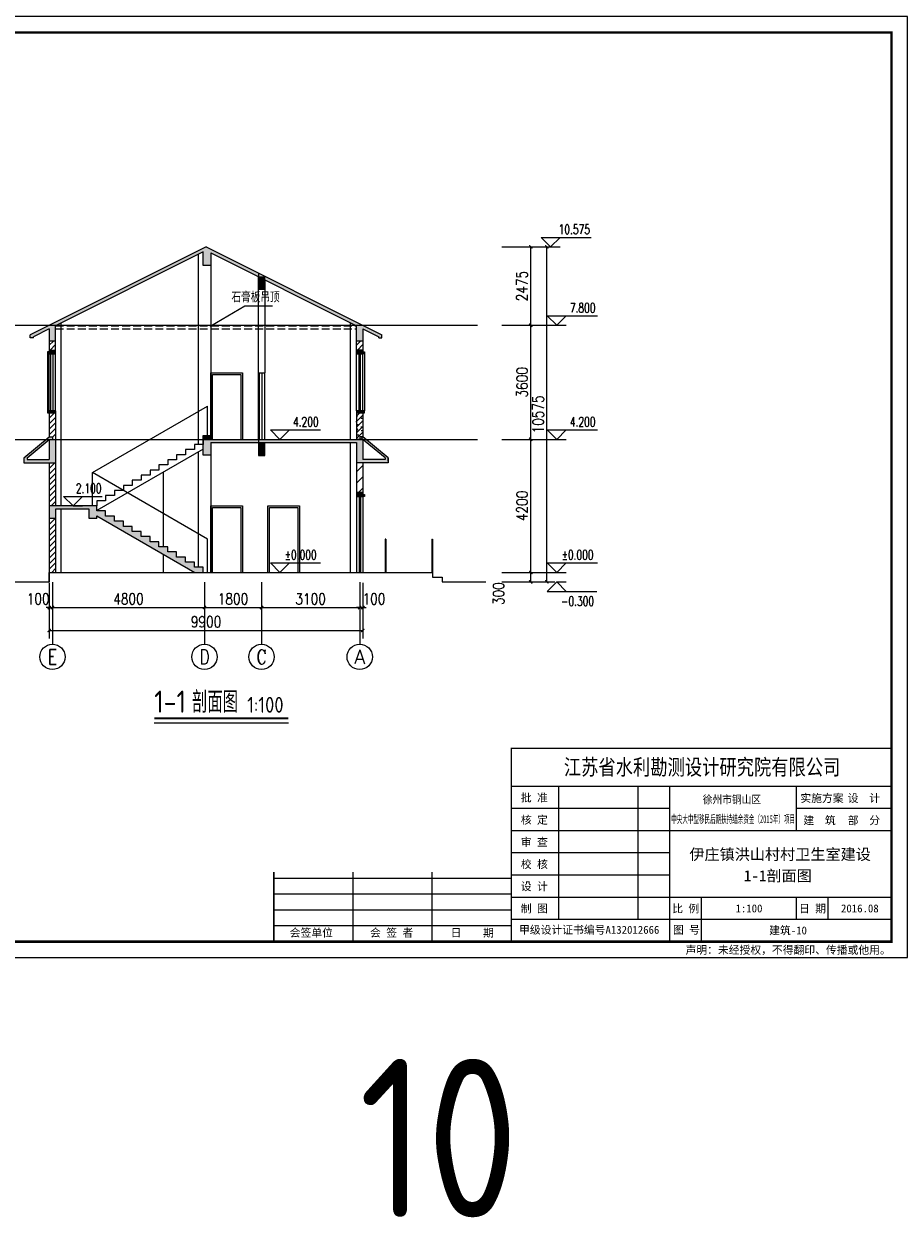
# Model space of a CAD drawing. Extents: x 199962 to 436984, y -16681 to 190402.
# Tile 9 of 36: x 306321 to 333979, y -16681 to 21076. Entities that reach past the tile are written whole.
import ezdxf
from ezdxf.enums import TextEntityAlignment as Align

# ---------------------------------------------------------------- set-up
doc = ezdxf.new("R2010")
doc.units = 0
doc.header["$LTSCALE"] = 1000
doc.header["$MEASUREMENT"] = 0
doc.linetypes.add('DASH', pattern=[0.35, 0.25, -0.1])
for name, color, linetype in [('AXIS', 3, 'Continuous'), ('AXIS_TEXT', 7, 'Continuous'), ('B', 2, 'Continuous'), ('DIM_ELEV', 3, 'Continuous'), ('DIM_LEAD', 3, 'Continuous'), ('DIM_SYMB', 3, 'Continuous'), ('DOTE', 8, 'Continuous'), ('PUB_DIM', 3, 'Continuous'), ('PUB_TEXT', 7, 'Continuous'), ('RAIL', 163, 'Continuous'), ('WALL', 1, 'Continuous'), ('WINDOW', 4, 'Continuous'), ('剖面', 8, 'Continuous'), ('图框', 7, 'Continuous')]:
    doc.layers.add(name, color=color, linetype=linetype)
doc.styles.add('_TCH_AXIS', font='COMPLEX', dxfattribs={"bigfont": 'GBCBIG'})
doc.styles.add('_TCH_DIM', font='SIMPLEX', dxfattribs={"bigfont": 'GBCBIG'})
doc.styles.add('DIM_FONT', font='simplex.shx', dxfattribs={"width": 0.8})
doc.styles.add('ST', font='SimSun.ttf', dxfattribs={"height": 7})
doc.styles.get("Standard").update_dxf_attribs({"font": 'gbenor.shx', "bigfont": 'gbcbig.shx'})
doc.dimstyles.new('_TCH_ARCH&&100', dxfattribs={"dimtxt": 350, "dimasz": 100, "dimexe": 250, "dimexo": 300, "dimgap": 100, "dimtad": 1, "dimdec": 0, "dimzin": 0, "dimdsep": 46, "dimtxsty": 'DIM_FONT', "dimblk": 'ARCHTICK', "dimcen": 0.09, "dimclrt": 7, "dimazin": 2, "dimtfac": 1, "dimtdec": 0, "dimtix": 1, "dimtmove": 2, "dimatfit": 3, "dimfxl": 0, "dimtolj": 1, "dimtzin": 0, "dimarcsym": 0})
pattern_1 = [(45, (0, 89.76), (-88.388383, 88.388383), [])]

# ---------------------------------------------------------------- blocks, each defined once
blk = doc.blocks.new('_ArchTick')
at = {"color": 0, "linetype": 'ByBlock', "const_width": 0.4}
blk.add_lwpolyline([(-0.5, -0.5), (0.5, 0.5)], dxfattribs=at)
blk = doc.blocks.new('*D50')
at = {"layer": 'AXIS', "color": 0, "lineweight": -2, "transparency": 16777216}
for p, q in [((316921, 3431), (316921, 2402)), ((317021, 3431), (317021, 2402)), ((316921, 2652), (316821, 2652)), ((316921, 2652), (317021, 2652)), ((317021, 2652), (317121, 2652))]:
    blk.add_line(p, q, dxfattribs=at)
at = {"layer": 'Defpoints', "color": 0, "transparency": 16777216}
for p in [(316921, 3731), (317021, 3731), (317021, 2652)]:
    blk.add_point(p, dxfattribs=at)
at = {"layer": 'AXIS', "color": 0, "lineweight": -2, "transparency": 16777216, "xscale": 100, "yscale": 100, "zscale": 100}
blk.add_blockref('_ArchTick', (316921, 2652), dxfattribs=at)
at = {"layer": 'AXIS', "color": 0, "lineweight": -2, "transparency": 16777216, "xscale": 100, "yscale": 100, "zscale": 100, "rotation": 180}
blk.add_blockref('_ArchTick', (317021, 2652), dxfattribs=at)
at = {"layer": 'AXIS', "color": 7, "transparency": 16777216, "insert": (317371, 2927), "char_height": 350, "attachment_point": 5, "style": 'DIM_FONT'}
blk.add_mtext('\\A1;100', dxfattribs=at)
blk = doc.blocks.new('*D51')
at = {"layer": 'AXIS', "color": 0, "lineweight": -2, "transparency": 16777216}
for p, q in [((313821, 3431), (313821, 2402)), ((316921, 3431), (316921, 2402)), ((313821, 2652), (316921, 2652))]:
    blk.add_line(p, q, dxfattribs=at)
at = {"layer": 'Defpoints', "color": 0, "transparency": 16777216}
for p in [(313821, 3731), (316921, 3731), (316921, 2652)]:
    blk.add_point(p, dxfattribs=at)
at = {"layer": 'AXIS', "color": 0, "lineweight": -2, "transparency": 16777216, "xscale": 100, "yscale": 100, "zscale": 100, "rotation": 180}
blk.add_blockref('_ArchTick', (313821, 2652), dxfattribs=at)
at = {"layer": 'AXIS', "color": 0, "lineweight": -2, "transparency": 16777216, "xscale": 100, "yscale": 100, "zscale": 100}
blk.add_blockref('_ArchTick', (316921, 2652), dxfattribs=at)
at = {"layer": 'AXIS', "color": 7, "transparency": 16777216, "insert": (315371, 2927), "char_height": 350, "attachment_point": 5, "style": 'DIM_FONT'}
blk.add_mtext('\\A1;3100', dxfattribs=at)
blk = doc.blocks.new('*D52')
at = {"layer": 'AXIS', "color": 0, "lineweight": -2, "transparency": 16777216}
for p, q in [((312021, 3431), (312021, 2402)), ((313821, 3431), (313821, 2402)), ((312021, 2652), (313821, 2652))]:
    blk.add_line(p, q, dxfattribs=at)
at = {"layer": 'Defpoints', "color": 0, "transparency": 16777216}
for p in [(312021, 3731), (313821, 3731), (313821, 2652)]:
    blk.add_point(p, dxfattribs=at)
at = {"layer": 'AXIS', "color": 0, "lineweight": -2, "transparency": 16777216, "xscale": 100, "yscale": 100, "zscale": 100, "rotation": 180}
blk.add_blockref('_ArchTick', (312021, 2652), dxfattribs=at)
at = {"layer": 'AXIS', "color": 0, "lineweight": -2, "transparency": 16777216, "xscale": 100, "yscale": 100, "zscale": 100}
blk.add_blockref('_ArchTick', (313821, 2652), dxfattribs=at)
at = {"layer": 'AXIS', "color": 7, "transparency": 16777216, "insert": (312921, 2927), "char_height": 350, "attachment_point": 5, "style": 'DIM_FONT'}
blk.add_mtext('\\A1;1800', dxfattribs=at)
blk = doc.blocks.new('*D53')
at = {"layer": 'AXIS', "color": 0, "lineweight": -2, "transparency": 16777216}
for p, q in [((307221, 3431), (307221, 2402)), ((312021, 3431), (312021, 2402)), ((307221, 2652), (312021, 2652))]:
    blk.add_line(p, q, dxfattribs=at)
at = {"layer": 'Defpoints', "color": 0, "transparency": 16777216}
for p in [(307221, 3731), (312021, 3731), (312021, 2652)]:
    blk.add_point(p, dxfattribs=at)
at = {"layer": 'AXIS', "color": 0, "lineweight": -2, "transparency": 16777216, "xscale": 100, "yscale": 100, "zscale": 100, "rotation": 180}
blk.add_blockref('_ArchTick', (307221, 2652), dxfattribs=at)
at = {"layer": 'AXIS', "color": 0, "lineweight": -2, "transparency": 16777216, "xscale": 100, "yscale": 100, "zscale": 100}
blk.add_blockref('_ArchTick', (312021, 2652), dxfattribs=at)
at = {"layer": 'AXIS', "color": 7, "transparency": 16777216, "insert": (309621, 2927), "char_height": 350, "attachment_point": 5, "style": 'DIM_FONT'}
blk.add_mtext('\\A1;4800', dxfattribs=at)
blk = doc.blocks.new('*D54')
at = {"layer": 'AXIS', "color": 0, "lineweight": -2, "transparency": 16777216}
for p, q in [((307121, 3431), (307121, 2402)), ((307221, 3431), (307221, 2402)), ((307121, 2652), (307021, 2652)), ((307121, 2652), (307221, 2652)), ((307221, 2652), (307321, 2652))]:
    blk.add_line(p, q, dxfattribs=at)
at = {"layer": 'Defpoints', "color": 0, "transparency": 16777216}
for p in [(307121, 3731), (307221, 3731), (307221, 2652)]:
    blk.add_point(p, dxfattribs=at)
at = {"layer": 'AXIS', "color": 0, "lineweight": -2, "transparency": 16777216, "xscale": 100, "yscale": 100, "zscale": 100}
blk.add_blockref('_ArchTick', (307121, 2652), dxfattribs=at)
at = {"layer": 'AXIS', "color": 0, "lineweight": -2, "transparency": 16777216, "xscale": 100, "yscale": 100, "zscale": 100, "rotation": 180}
blk.add_blockref('_ArchTick', (307221, 2652), dxfattribs=at)
at = {"layer": 'AXIS', "color": 7, "transparency": 16777216, "insert": (306771, 2927), "char_height": 350, "attachment_point": 5, "style": 'DIM_FONT'}
blk.add_mtext('\\A1;100', dxfattribs=at)
blk = doc.blocks.new('*D55')
at = {"layer": 'AXIS', "color": 0, "lineweight": -2, "transparency": 16777216}
for p, q in [((307121, 2894), (307121, 1681)), ((317021, 2894), (317021, 1681)), ((307121, 1931), (317021, 1931))]:
    blk.add_line(p, q, dxfattribs=at)
at = {"layer": 'Defpoints', "color": 0, "transparency": 16777216}
for p in [(307121, 3194), (317021, 3194), (317021, 1931)]:
    blk.add_point(p, dxfattribs=at)
at = {"layer": 'AXIS', "color": 0, "lineweight": -2, "transparency": 16777216, "xscale": 100, "yscale": 100, "zscale": 100, "rotation": 180}
blk.add_blockref('_ArchTick', (307121, 1931), dxfattribs=at)
at = {"layer": 'AXIS', "color": 0, "lineweight": -2, "transparency": 16777216, "xscale": 100, "yscale": 100, "zscale": 100}
blk.add_blockref('_ArchTick', (317021, 1931), dxfattribs=at)
at = {"layer": 'AXIS', "color": 7, "transparency": 16777216, "insert": (312071, 2206), "char_height": 350, "attachment_point": 5, "style": 'DIM_FONT'}
blk.add_mtext('\\A1;9900', dxfattribs=at)
blk = doc.blocks.new('*D67')
at = {"layer": 'Defpoints', "color": 0, "transparency": 16777216}
for p in [(321784, 14038), (322829, 14038), (321784, 3463)]:
    blk.add_point(p, dxfattribs=at)
at = {"layer": 'PUB_DIM', "color": 0, "lineweight": -2, "transparency": 16777216}
for p, q in [((322084, 14038), (323079, 14038)), ((322829, 3463), (322829, 14038)), ((322084, 3463), (323079, 3463))]:
    blk.add_line(p, q, dxfattribs=at)
at = {"layer": 'PUB_DIM', "color": 0, "lineweight": -2, "transparency": 16777216, "xscale": 100, "yscale": 100, "zscale": 100}
for p, rotation in [((322829, 14038), 90), ((322829, 3463), 270)]:
    blk.add_blockref('_ArchTick', p, dxfattribs=dict(at, rotation=rotation))
at = {"layer": 'PUB_DIM', "color": 7, "transparency": 16777216, "insert": (322554, 8751), "char_height": 350, "attachment_point": 5, "rotation": 90, "style": 'DIM_FONT'}
blk.add_mtext('\\A1;10575', dxfattribs=at)
blk = doc.blocks.new('*D68')
at = {"layer": 'Defpoints', "color": 0, "transparency": 16777216}
for p in [(321104, 14038), (322322, 14038), (321104, 11563)]:
    blk.add_point(p, dxfattribs=at)
at = {"layer": 'PUB_DIM', "color": 0, "lineweight": -2, "transparency": 16777216}
for p, q in [((321404, 14038), (322572, 14038)), ((322322, 11563), (322322, 14038)), ((321404, 11563), (322572, 11563))]:
    blk.add_line(p, q, dxfattribs=at)
at = {"layer": 'PUB_DIM', "color": 0, "lineweight": -2, "transparency": 16777216, "xscale": 100, "yscale": 100, "zscale": 100}
for p, rotation in [((322322, 14038), 90), ((322322, 11563), 270)]:
    blk.add_blockref('_ArchTick', p, dxfattribs=dict(at, rotation=rotation))
at = {"layer": 'PUB_DIM', "color": 7, "transparency": 16777216, "insert": (322047, 12801), "char_height": 350, "attachment_point": 5, "rotation": 90, "style": 'DIM_FONT'}
blk.add_mtext('\\A1;2475', dxfattribs=at)
blk = doc.blocks.new('*D69')
at = {"layer": 'Defpoints', "color": 0, "transparency": 16777216}
for p in [(321104, 11563), (322322, 11563), (321104, 7963)]:
    blk.add_point(p, dxfattribs=at)
at = {"layer": 'PUB_DIM', "color": 0, "lineweight": -2, "transparency": 16777216}
for p, q in [((321404, 11563), (322572, 11563)), ((322322, 7963), (322322, 11563)), ((321404, 7963), (322572, 7963))]:
    blk.add_line(p, q, dxfattribs=at)
at = {"layer": 'PUB_DIM', "color": 0, "lineweight": -2, "transparency": 16777216, "xscale": 100, "yscale": 100, "zscale": 100}
for p, rotation in [((322322, 11563), 90), ((322322, 7963), 270)]:
    blk.add_blockref('_ArchTick', p, dxfattribs=dict(at, rotation=rotation))
at = {"layer": 'PUB_DIM', "color": 7, "transparency": 16777216, "insert": (322047, 9763), "char_height": 350, "attachment_point": 5, "rotation": 90, "style": 'DIM_FONT'}
blk.add_mtext('\\A1;3600', dxfattribs=at)
blk = doc.blocks.new('*D70')
at = {"layer": 'Defpoints', "color": 0, "transparency": 16777216}
for p in [(321104, 7963), (322322, 7963), (321104, 3763)]:
    blk.add_point(p, dxfattribs=at)
at = {"layer": 'PUB_DIM', "color": 0, "lineweight": -2, "transparency": 16777216}
for p, q in [((321404, 7963), (322572, 7963)), ((322322, 3763), (322322, 7963)), ((321404, 3763), (322572, 3763))]:
    blk.add_line(p, q, dxfattribs=at)
at = {"layer": 'PUB_DIM', "color": 0, "lineweight": -2, "transparency": 16777216, "xscale": 100, "yscale": 100, "zscale": 100}
for p, rotation in [((322322, 7963), 90), ((322322, 3763), 270)]:
    blk.add_blockref('_ArchTick', p, dxfattribs=dict(at, rotation=rotation))
at = {"layer": 'PUB_DIM', "color": 7, "transparency": 16777216, "insert": (322047, 5863), "char_height": 350, "attachment_point": 5, "rotation": 90, "style": 'DIM_FONT'}
blk.add_mtext('\\A1;4200', dxfattribs=at)
blk = doc.blocks.new('*D71')
at = {"layer": 'Defpoints', "color": 0, "transparency": 16777216}
for p in [(321104, 3763), (321104, 3463), (322322, 3763)]:
    blk.add_point(p, dxfattribs=at)
at = {"layer": 'PUB_DIM', "color": 0, "lineweight": -2, "transparency": 16777216}
for p, q in [((321404, 3763), (322572, 3763)), ((321404, 3463), (322572, 3463)), ((322322, 3463), (322322, 3763))]:
    blk.add_line(p, q, dxfattribs=at)
at = {"layer": 'PUB_DIM', "color": 0, "lineweight": -2, "transparency": 16777216, "xscale": 100, "yscale": 100, "zscale": 100}
for p, rotation in [((322322, 3763), 90), ((322322, 3463), 270)]:
    blk.add_blockref('_ArchTick', p, dxfattribs=dict(at, rotation=rotation))
at = {"layer": 'PUB_DIM', "color": 7, "transparency": 16777216, "insert": (321304, 3093), "char_height": 350, "attachment_point": 5, "rotation": 90, "style": 'DIM_FONT'}
blk.add_mtext('\\A1;300', dxfattribs=at)

msp = doc.modelspace()

# ---------------------------------------------------------------- hatches: boundary and pattern name
at = {"layer": '剖面'}
for points in [[(312220.9, 13851.2), (316820.9, 11551.2), (316820.9, 11063), (317020.9, 11063), (317020.9, 11451.2), (317520.9, 11201.2), (317520.9, 11163), (317620.9, 11163), (317620.9, 11263), (312070.9, 14038), (306520.9, 11263), (306520.9, 11163), (306620.9, 11163), (306620.9, 11201.2), (307120.9, 11451.2), (307120.9, 11063), (307320.9, 11063), (307320.9, 11551.2), (311980.9, 13881.2), (311980.9, 13451.2), (312220.9, 13451.2)], [(313920.9, 13105.4), (313720.9, 13105.4), (313720.9, 12698.5), (313920.9, 12698.5)], [(307065.5, 10662.8), (307120.9, 10663), (307120.9, 10722.8), (307065.5, 10722.8)], [(307320.9, 10663), (307320.9, 10783), (307120.9, 10783), (307120.9, 10663)], [(317020.9, 10783), (316820.9, 10783), (316820.9, 10663), (317020.9, 10663)], [(316820.9, 10663), (316820.9, 10783), (317020.9, 10783), (317020.9, 10663)], [(317076.3, 10722.8), (317020.9, 10722.8), (317020.9, 10663), (317076.3, 10662.8)], [(307065.5, 8803), (307320.9, 8803.2), (307320.9, 8863), (307065.5, 8863)], [(316820.9, 8803), (317076.3, 8803.2), (317076.3, 8863), (316820.9, 8863)], [(307320.9, 7963), (307120.9, 7963), (307120.9, 7324.3), (306420.7, 7324.3), (306420.7, 7379.6), (307120.9, 7963), (307220.9, 7963), (307220.9, 8041.1), (307120.9, 8041.1), (306320.7, 7374.3), (306320.7, 7224.3), (307320.9, 7224.3)], [(312220.9, 8083), (311980.9, 8083), (311980.9, 7963), (312220.9, 7963)], [(317020.9, 7963), (316820.9, 7963), (311980.9, 7963), (311980.9, 7801.5), (311980.9, 7463), (312220.9, 7463), (312220.9, 7863), (316820.9, 7863), (316820.9, 7224.5), (317820.9, 7224.5), (317820.9, 7374.5), (317020.9, 8041.1), (316982.5, 7995), (317720.9, 7379.7), (317720.9, 7324.5), (317020.9, 7324.5)], [(313920.9, 7863), (313720.9, 7863), (313720.9, 7456.1), (313920.9, 7456.1)], [(317020.9, 6283), (316820.9, 6283), (316820.9, 6163), (317020.9, 6163)], [(316820.9, 6163), (316820.9, 6283), (317020.9, 6283), (317020.9, 6163)], [(317076.3, 6222.8), (317020.9, 6222.8), (317020.9, 6163), (317076.3, 6162.8)], [(307320.9, 5763), (308380.9, 5763), (308380.9, 5463), (308620.9, 5463), (308620.9, 5551.5), (311720.9, 3763), (311980.9, 3763), (311980.9, 3924.6), (311700.9, 3924.6), (311700.9, 4086.1), (311420.9, 4086.1), (311420.9, 4247.6), (311140.9, 4247.6), (311140.9, 4409.2), (310860.9, 4409.2), (310860.9, 4570.7), (310580.9, 4570.7), (310580.9, 4732.3), (310300.9, 4732.3), (310300.9, 4893.8), (310020.9, 4893.8), (310020.9, 5055.3), (309740.9, 5055.3), (309740.9, 5216.9), (309460.9, 5216.9), (309460.9, 5378.4), (309180.9, 5378.4), (309180.9, 5540), (308900.9, 5540), (308900.9, 5701.5), (308620.9, 5701.5), (308620.9, 5863), (308340.9, 5863), (307120.9, 5863), (307120.9, 5463), (307320.9, 5463)]]:
    msp.add_hatch(color=256, dxfattribs=at).paths.add_polyline_path(points)
h = msp.add_hatch(dxfattribs=at)
h.set_pattern_fill('普通砖', color=256, scale=50, style=0)
h.set_pattern_definition(pattern_1)
h.paths.add_polyline_path([(307320.9, 11063), (307120.9, 11063), (307120.9, 10783), (307320.9, 10783)])
h = msp.add_hatch(dxfattribs=at)
h.set_pattern_fill('普通砖', color=256, scale=50, style=0)
h.set_pattern_definition([(45, (9700, 89.76), (-88.388383, 88.388383), [])])
h.paths.add_polyline_path([(317020.9, 11063), (316820.9, 11063), (316820.9, 10783), (317020.9, 10783)])
h = msp.add_hatch(dxfattribs=at)
h.set_pattern_fill('普通砖', color=256, scale=50, style=0)
h.set_pattern_definition(pattern_1)
h.paths.add_polyline_path([(307320.9, 8863), (307120.9, 8863), (307120.9, 8513), (307120.9, 8041.1), (307220.9, 8041.1), (307220.9, 7963), (307320.9, 7963)])
h.paths.add_polyline_path([(307320.9, 7224.3), (307120.9, 7224.3), (307120.9, 5863), (307320.9, 5863)])
h.paths.add_polyline_path([(307320.9, 5463), (307120.9, 5463), (307120.9, 3763), (307320.9, 3763)])
h = msp.add_hatch(dxfattribs=at)
h.set_pattern_fill('钢筋混凝土', color=256, scale=50, style=0)
h.set_pattern_definition([(45, (0, 0), (-88.38835, 88.38835), []), (50, (0, 0), (358.6301, -31.37607), [37.5, -412.5]), (355, (0, 0), (-69.37567, 376.09607), [30, -330]), (100.4514, (29.9, -2.6), (289.2547, 344.71977), [31.8701, -350.57106]), (46.1842, (0, 100), (533.6205, -82.7595), [56.25, -618.75]), (96.6356, (44.47, 93.1), (467.33135, 487.0589), [47.8051, -525.8565]), (351.1842, (0, 100), (467.331, 487.0593), [45, -495]), (21, (50, 75), (298.45353, -201.30945), [37.5, -412.5]), (326, (50, 75), (121.65767, 362.57502), [30, -330]), (71.4514, (74.87, 58.22), (420.1113, 161.26525), [31.8701, -350.57106]), (37.5, (0, 0), (6.07993, 166.446927), [0, -326, 0, -335, 0, -331.25]), (7.5, (0, 0), (131.53477, 197.20586), [0, -191, 0, -318.5, 0, -126.25]), (327.5, (-111.5, 0), (266.91122, -11.277436), [0, -125, 0, -390, 0, -517.5]), (317.5, (-161.5, 0), (291.59308, 50.05249), [0, -162.5, 0, -259, 0, -367.5])])
h.paths.add_polyline_path([(317020.9, 8863), (316820.9, 8863), (316820.9, 7963), (316920.9, 7963), (316920.9, 8041.1), (317020.9, 8041.1)])
h = msp.add_hatch(dxfattribs=at)
h.set_pattern_fill('普通砖', color=256, scale=100, style=0)
h.set_pattern_definition([(45, (0, 179.5), (-176.77677, 176.77677), [])])
h.paths.add_polyline_path([(317020.9, 7224.5), (316820.9, 7224.5), (316820.9, 6163), (317020.9, 6163)])

# ---------------------------------------------------------------- linework, layer by layer
for p, q in [((311820.9, 13801.2), (311820.9, 7801.5)), ((312220.9, 13851.2), (312220.9, 7963)), ((307480.9, 11631.2), (307480.9, 5863)), ((316620.9, 11651.2), (316620.9, 7963)), ((311820.9, 7559.2), (311820.9, 3924.6)), ((312220.9, 7863), (312220.9, 3763)), ((316620.9, 7863), (316620.9, 3763)), ((310720.9, 6924.5), (310720.9, 4570.7)), ((307480.9, 5763), (307480.9, 3763)), ((317720.9, 4817.3), (317720.9, 3763)), ((317740.9, 4817.3), (317720.9, 4817.3)), ((317740.9, 4787.3), (317720.9, 4787.3)), ((317740.9, 4817.3), (317740.9, 3763)), ((319199.9, 4817.3), (319199.9, 3763)), ((319199.9, 4817.3), (319219.9, 4817.3)), ((319199.9, 4787.3), (319219.9, 4787.3)), ((319219.9, 4817.3), (319219.9, 3763)), ((310720.9, 4339.9), (310720.9, 3763)), ((303555.3, 3463), (307120.9, 3463)), ((319520.9, 3463), (320637.7, 3463))]:
    msp.add_line(p, q)
at = {"linetype": 'DASH'}
for p, q in [((307320.9, 11551.2), (316820.9, 11551.2)), ((307320.9, 11451.2), (316820.9, 11451.2))]:
    msp.add_line(p, q, dxfattribs=at)
at = {"layer": 'AXIS'}
for p, q in [((307220.9, 3459.3), (307220.9, 1495.7)), ((312020.9, 3459.3), (312020.9, 1495.7)), ((313820.9, 3459.3), (313820.9, 1495.7)), ((316920.9, 3459.3), (316920.9, 1495.7))]:
    msp.add_line(p, q, dxfattribs=at)
for centre in [(307220.9, 1095.7), (312020.9, 1095.7), (313820.9, 1095.7), (316920.9, 1095.7)]:
    msp.add_circle(centre, 400, dxfattribs=at)
at = {"layer": 'B'}
msp.add_line((311980.9, 7651.5), (308620.9, 5713), dxfattribs=at)
for points in [[(311980.9, 7963), (311980.9, 7801.5), (311700.9, 7801.5)], [(311420.9, 7639.9), (311420.9, 7478.4), (311140.9, 7478.4)], [(311700.9, 7801.5), (311700.9, 7639.9), (311420.9, 7639.9)], [(310860.9, 7316.9), (310860.9, 7155.3), (310580.9, 7155.3)], [(311140.9, 7478.4), (311140.9, 7316.9), (310860.9, 7316.9)], [(310020.9, 6832.2), (310020.9, 6670.7), (309740.9, 6670.7)], [(310300.9, 6993.8), (310300.9, 6832.2), (310020.9, 6832.2)], [(310580.9, 7155.3), (310580.9, 6993.8), (310300.9, 6993.8)], [(309460.9, 6509.2), (309460.9, 6347.6), (309180.9, 6347.6)], [(309740.9, 6670.7), (309740.9, 6509.2), (309460.9, 6509.2)], [(308900.9, 6186.1), (308900.9, 6024.5), (308620.9, 6024.5)], [(309180.9, 6347.6), (309180.9, 6186.1), (308900.9, 6186.1)], [(308620.9, 6024.5), (308620.9, 5863), (308340.9, 5863)]]:
    msp.add_lwpolyline(points, dxfattribs=at)
at = {"layer": 'DIM_ELEV'}
for p, q in [((322246.6, 14038), (323246.6, 14038)), ((322946.6, 14038), (322646.6, 14338)), ((322646.6, 14338), (324229.9, 14338)), ((322946.6, 14038), (323246.6, 14338)), ((323141.8, 11563), (322841.8, 11863)), ((322841.8, 11863), (324425.1, 11863)), ((323141.8, 11563), (323441.8, 11863)), ((322441.8, 11563), (323441.8, 11563)), ((313700.7, 7963), (314700.7, 7963)), ((314400.7, 7963), (314100.7, 8263)), ((314100.7, 8263), (315684, 8263)), ((314400.7, 7963), (314700.7, 8263)), ((322441.8, 7963), (323441.8, 7963)), ((323141.8, 7963), (322841.8, 8263)), ((322841.8, 8263), (324425.1, 8263)), ((323141.8, 7963), (323441.8, 8263)), ((307870.9, 5863), (307570.9, 6163)), ((307570.9, 6163), (308790.9, 6163)), ((307870.9, 5863), (308170.9, 6163)), ((307870.9, 5863), (308170.9, 5863)), ((314400.7, 3763), (314100.7, 4063)), ((314100.7, 4063), (315684, 4063)), ((314400.7, 3763), (314700.7, 4063)), ((323141.8, 3763), (322841.8, 4063)), ((322841.8, 4063), (324425.1, 4063)), ((323141.8, 3763), (323441.8, 4063)), ((313700.7, 3763), (314700.7, 3763)), ((322441.8, 3763), (323441.8, 3763)), ((323141.8, 3463), (322841.8, 3163)), ((323141.8, 3463), (323441.8, 3163)), ((323141.8, 3463), (323441.8, 3463)), ((322841.8, 3163), (324406.8, 3163))]:
    msp.add_line(p, q, dxfattribs=at)
at = {"layer": 'DIM_LEAD'}
for p, q in [((312220.9, 11551.2), (313292.6, 12179)), ((313292.6, 12179), (314163.2, 12179))]:
    msp.add_line(p, q, dxfattribs=at)
at = {"layer": 'DIM_LEAD', "const_width": 40}
msp.add_lwpolyline([(312203.6, 11541.1, 1), (312238.1, 11561.3, 1)], format="xyb", close=True, dxfattribs=at)
at = {"layer": 'DIM_SYMB', "const_width": 70}
msp.add_lwpolyline([(310433.1, -843.5), (314669.1, -843.5)], dxfattribs=at)
at = {"layer": 'DIM_SYMB'}
msp.add_lwpolyline([(310433.1, -983.5), (314669.1, -983.5)], dxfattribs=at)
at = {"layer": 'DOTE'}
for p, q in [((303555.3, 11563), (320637.7, 11563)), ((303555.3, 7963), (320637.7, 7963))]:
    msp.add_line(p, q, dxfattribs=at)
at = {"layer": 'RAIL'}
for p, q in [((308480.9, 6913), (312120.9, 9013)), ((312120.9, 8083), (312120.9, 9013)), ((308480.9, 5863), (308480.9, 6913)), ((312120.9, 4813), (308480.9, 6913)), ((312120.9, 3763), (312120.9, 4813))]:
    msp.add_line(p, q, dxfattribs=at)
at = {"layer": 'WALL'}
for p, q in [((312070.9, 14038), (306520.9, 11263)), ((312070.9, 14038), (317620.9, 11263)), ((311980.9, 13881.2), (307320.9, 11551.2)), ((311980.9, 13451.2), (311980.9, 13881.2)), ((312220.9, 13851.2), (316820.9, 11551.2)), ((312220.9, 13851.2), (312220.9, 13451.2)), ((312220.9, 13451.2), (311980.9, 13451.2)), ((313720.9, 13200), (313720.9, 12698.5)), ((313720.9, 10057.7), (313720.9, 13101.2)), ((313920.9, 12698.5), (313920.9, 13105.4)), ((313920.9, 13001.2), (313920.9, 10057.7)), ((313720.9, 12698.5), (313920.9, 12698.5)), ((307120.9, 11451.2), (306620.9, 11201.2)), ((307120.9, 11451.2), (307120.9, 10663)), ((307320.9, 10663), (307320.9, 11551.2)), ((316820.9, 10663), (316820.9, 11551.2)), ((317020.9, 11451.2), (317020.9, 10663)), ((317020.9, 11451.2), (317520.9, 11201.2)), ((306520.9, 11163), (306520.9, 11263)), ((306620.9, 11163), (306520.9, 11163)), ((306620.9, 11163), (306620.9, 11201.2)), ((307320.9, 11063), (307120.9, 11063)), ((317020.9, 11063), (316820.9, 11063)), ((317520.9, 11163), (317520.9, 11201.2)), ((317520.9, 11163), (317620.9, 11163)), ((317620.9, 11163), (317620.9, 11263)), ((307120.9, 10783), (307320.9, 10783)), ((307120.9, 10663), (307320.9, 10663)), ((316820.9, 10783), (317020.9, 10783)), ((317020.9, 10783), (316820.9, 10783)), ((316820.9, 10663), (317020.9, 10663)), ((317020.9, 10663), (316820.9, 10663)), ((307120.9, 8863), (307320.9, 8863)), ((307120.9, 8863), (307120.9, 8041.1)), ((307320.9, 8863), (307320.9, 5863)), ((316820.9, 8863), (317020.9, 8863)), ((316820.9, 8863), (316820.9, 7963)), ((316876.3, 8863), (317076.3, 8863)), ((317020.9, 8863), (317020.9, 8041.1)), ((306320.9, 7374.5), (307120.9, 8041.1)), ((306420.7, 7379.6), (307120.9, 7963)), ((307120.9, 8041.1), (307220.9, 8041.1)), ((307120.9, 7963), (307320.9, 7963)), ((307120.9, 7963), (307120.9, 7324.3)), ((307220.9, 8041.1), (307220.9, 7963)), ((311980.9, 7963), (317020.9, 7963)), ((311980.9, 7463), (311980.9, 7963)), ((313720.9, 7957.7), (313720.9, 7456.1)), ((317020.9, 7963), (316820.9, 7963)), ((317020.9, 8041.1), (316920.9, 8041.1)), ((316920.9, 8041.1), (316920.9, 7963)), ((316982.5, 7995), (317020.9, 8041.1)), ((317720.9, 7379.7), (316982.5, 7995)), ((317820.9, 7374.5), (317020.9, 8041.1)), ((317020.9, 7963), (317020.9, 7324.5)), ((317020.9, 7963), (317020.9, 7324.5)), ((312220.9, 7863), (316820.9, 7863)), ((312220.9, 7863), (312220.9, 7463)), ((313920.9, 7456.1), (313920.9, 7863)), ((316820.9, 7863), (316820.9, 6163)), ((306320.7, 7374.3), (306320.7, 7224.3)), ((306320.7, 7224.3), (307320.9, 7224.3)), ((306420.7, 7379.6), (306420.7, 7324.3)), ((306420.7, 7324.3), (307120.9, 7324.3)), ((307120.9, 7224.3), (307120.9, 3463)), ((312220.9, 7463), (311980.9, 7463)), ((313720.9, 7456.1), (313920.9, 7456.1)), ((317820.9, 7224.5), (316820.9, 7224.5)), ((317720.9, 7324.5), (317020.9, 7324.5)), ((317020.9, 7224.5), (317020.9, 6163)), ((317720.9, 7379.7), (317720.9, 7324.5)), ((317820.9, 7274.5), (317820.9, 7374.5)), ((317820.9, 7374.5), (317820.9, 7224.5)), ((316820.9, 6283), (317020.9, 6283)), ((317020.9, 6283), (316820.9, 6283)), ((316820.9, 6163), (317020.9, 6163)), ((316820.9, 6163), (317020.9, 6163)), ((317020.9, 6163), (316820.9, 6163)), ((308620.9, 5863), (307120.9, 5863)), ((308380.9, 5763), (307320.9, 5763)), ((307320.9, 5763), (307320.9, 3763)), ((308380.9, 5463), (308380.9, 5763)), ((307320.9, 5463), (307120.9, 5463)), ((308620.9, 5463), (308380.9, 5463)), ((308620.9, 5463), (308620.9, 5551.5)), ((308620.9, 5551.5), (311720.9, 3763))]:
    msp.add_line(p, q, dxfattribs=at)
for points in [[(313720.9, 10057.7), (313920.9, 10057.7)], [(311980.9, 7963), (311980.9, 8083), (312220.9, 8083), (312220.9, 7963)], [(308620.9, 5701.5), (308620.9, 5863), (308340.9, 5863)], [(308900.9, 5540), (308900.9, 5701.5), (308620.9, 5701.5)], [(309180.9, 5378.4), (309180.9, 5540), (308900.9, 5540)], [(309460.9, 5216.9), (309460.9, 5378.4), (309180.9, 5378.4)], [(309740.9, 5055.3), (309740.9, 5216.9), (309460.9, 5216.9)], [(310020.9, 4893.8), (310020.9, 5055.3), (309740.9, 5055.3)], [(310300.9, 4732.3), (310300.9, 4893.8), (310020.9, 4893.8)], [(310580.9, 4570.7), (310580.9, 4732.3), (310300.9, 4732.3)], [(310860.9, 4409.2), (310860.9, 4570.7), (310580.9, 4570.7)], [(311140.9, 4247.6), (311140.9, 4409.2), (310860.9, 4409.2)], [(311420.9, 4086.1), (311420.9, 4247.6), (311140.9, 4247.6)], [(311700.9, 3924.6), (311700.9, 4086.1), (311420.9, 4086.1)], [(311980.9, 3763), (311980.9, 3924.6), (311700.9, 3924.6)], [(303356.8, 3463), (307120.9, 3463), (307120.9, 3763), (317020.9, 3763), (319220.9, 3763), (319220.9, 3613), (319520.9, 3613), (319520.9, 3463), (320906.1, 3463)]]:
    msp.add_lwpolyline(points, dxfattribs=at)
at = {"layer": 'WINDOW'}
for p, q in [((307120.9, 8863), (307120.9, 10663)), ((307168.1, 8863), (307168.1, 10663)), ((307248.1, 8863), (307248.1, 10663)), ((307320.9, 8863), (307320.9, 10663)), ((316820.9, 8863), (316820.9, 10663)), ((316900.9, 8863), (316900.9, 10663)), ((316940.9, 8863), (316940.9, 10663)), ((317020.9, 8863), (317020.9, 10663)), ((313720.9, 7957.7), (313720.9, 10057.7)), ((313760.9, 7957.7), (313760.9, 10057.7)), ((313840.9, 7957.7), (313840.9, 10057.7)), ((313920.9, 7957.7), (313920.9, 10057.7)), ((316820.9, 6163), (316820.9, 3763)), ((316900.9, 6163), (316900.9, 3763)), ((316940.9, 6163), (316940.9, 3763)), ((317020.9, 6163), (317020.9, 3763))]:
    msp.add_line(p, q, dxfattribs=at)
for points in [[(312220.9, 7963), (312220.9, 10063), (313220.9, 10063), (313220.9, 7963)], [(312270.9, 7963), (312270.9, 10013), (313170.9, 10013), (313170.9, 7963)], [(312220.9, 3763), (312220.9, 5863), (313220.9, 5863), (313220.9, 3763)], [(312270.9, 3763), (312270.9, 5813), (313170.9, 5813), (313170.9, 3763)], [(314020.9, 3763), (314020.9, 5863), (315020.9, 5863), (315020.9, 3763)], [(314070.9, 3763), (314070.9, 5813), (314970.9, 5813), (314970.9, 3763)]]:
    msp.add_lwpolyline(points, dxfattribs=at)
at = {"layer": '剖面'}
for p, q in [((307065.5, 10662.8), (307065.5, 8863)), ((317076.3, 10662.8), (317076.3, 8863)), ((317020.9, 7963), (317417.6, 7963))]:
    msp.add_line(p, q, dxfattribs=at)
for points in [[(307120.9, 10663), (307120.9, 10722.8), (307065.5, 10722.8), (307065.5, 10662.8), (307120.9, 10663)], [(317020.9, 10663), (317020.9, 10722.8), (317076.3, 10722.8), (317076.3, 10662.8), (317020.9, 10663)], [(307320.9, 8803.2), (307320.9, 8863), (307065.5, 8863), (307065.5, 8803), (307320.9, 8803.2)], [(317076.3, 8803.2), (317076.3, 8863), (316820.9, 8863), (316820.9, 8803), (317076.3, 8803.2)], [(317020.9, 6163), (317020.9, 6222.8), (317076.3, 6222.8), (317076.3, 6162.8), (317020.9, 6163)]]:
    msp.add_lwpolyline(points, dxfattribs=at)
at = {"layer": '图框'}
for p, q in [((333709.3, -2993.7), (321709.3, -2993.7)), ((323209.3, -7193.7), (323209.3, -2993.7)), ((325709.3, -7193.7), (325709.3, -2993.7)), ((326709.3, -7893.7), (326709.3, -2993.7)), ((330709.3, -4393.7), (330709.3, -2993.7)), ((326709.3, -3693.7), (321709.3, -3693.7)), ((333709.3, -3693.7), (330709.3, -3693.7)), ((333709.3, -4393.7), (321709.3, -4393.7)), ((326709.3, -5093.7), (321709.3, -5093.7)), ((321709.3, -5893.7), (314209.3, -5893.7)), ((316709.3, -7893.7), (316709.3, -5693.7)), ((319209.3, -7893.7), (319209.3, -5693.7)), ((326709.3, -5793.7), (321709.3, -5793.7)), ((321709.3, -6393.7), (314209.3, -6393.7)), ((333709.3, -6493.7), (321709.3, -6493.7)), ((327709.3, -7893.7), (327709.3, -6493.7)), ((330709.3, -7193.7), (330709.3, -6493.7)), ((330709.3, -7193.7), (330709.3, -6493.7)), ((331709.3, -7193.7), (331709.3, -6493.7)), ((321709.3, -6893.7), (314209.3, -6893.7)), ((321709.3, -7393.7), (314209.3, -7393.7)), ((333709.3, -7193.7), (321709.3, -7193.7))]:
    msp.add_line(p, q, dxfattribs=at)
at = {"layer": '图框', "color": 4}
msp.add_lwpolyline([(334209.3, 21306.3), (292209.3, 21306.3), (292209.3, -8393.7), (334209.3, -8393.7)], close=True, dxfattribs=at)
at = {"layer": '图框', "color": 4, "const_width": 80}
msp.add_lwpolyline([(294709.3, -7893.7), (333709.3, -7893.7), (333709.3, 20806.3), (294709.3, 20806.3)], close=True, dxfattribs=at)
at = {"layer": '图框', "const_width": 45}
for points in [[(321709.3, -7893.7), (321709.3, -1793.7), (333709.3, -1793.7)], [(314209.3, -7893.7), (314209.3, -5693.7)]]:
    msp.add_lwpolyline(points, dxfattribs=at)

# ---------------------------------------------------------------- texts
at = {"layer": 'AXIS_TEXT', "style": '_TCH_AXIS'}
for s, height, width, p, p2 in [('E', 476.1, 0.8125, (307073.5, 857.7), (307368.3, 857.7)), ('D', 465.9, 0.823529, (311865.6, 862.8), (312176.2, 862.8)), ('A', 445.4, 0.888889, (316751.2, 873), (317090.6, 873))]:
    msp.add_text(s, height=height, dxfattribs=dict(at, width=width)).set_placement(p, p2, align=Align.FIT)
msp.add_text('C', height=455.7, dxfattribs=at).set_placement((313658.1, 867.9), (313983.6, 867.9), align=Align.FIT)
at = {"layer": 'PUB_TEXT', "style": '_TCH_DIM', "width": 0.705882}
for s, p in [('10.575', (323199.9, 14443)), ('7.800', (323555.1, 11968)), ('4.200', (314814, 8368)), ('4.200', (323555.1, 8368)), ('2.100', (307960.9, 6268)), ('%%P0.000', (314554, 4168)), ('%%P0.000', (323295.1, 4168)), ('-0.300', (323276.8, 2708))]:
    msp.add_text(s, height=297.5, dxfattribs=at).set_placement(p)
at = {"layer": 'PUB_TEXT', "style": '_TCH_DIM'}
msp.add_text('石膏板吊顶', height=337.59, dxfattribs=at).set_placement((312874.2, 12284))
at = {"layer": 'PUB_TEXT'}
for s, height, p in [('1-1', 700, (310433.1, -666.2)), ('剖面图', 675.18, (311623.1, -666.2)), ('1:100', 500, (313368.7, -666.2)), ('10', 5000, (316892.4, -16592.2))]:
    msp.add_text(s, height=height, dxfattribs=at).set_placement(p)
at = {"layer": '图框', "style": 'ST', "width": 0.8}
msp.add_text('江苏省水利勘测设计研究院有限公司', height=500, dxfattribs=at).set_placement((323365.4, -2631.2))
at = {"layer": '图框', "style": 'ST'}
for s, p in [('批 准', (322007.5, -3473.7)), ('实施方案', (330832.5, -3488.4)), ('设  计', (332325.5, -3488.4)), ('核 定', (322007.5, -4173.7)), ('建  筑', (330925.5, -4188.4)), ('部  分', (332325.5, -4188.4)), ('审 查', (322007.5, -4873.7)), ('校 核', (322007.5, -5573.7)), ('设 计', (322007.5, -6273.7)), ('制 图', (322007.5, -6973.7)), ('比 例', (326787.4, -6973.7)), ('日 期', (330787.4, -6973.7)), ('会签单位', (314711.7, -7736.5)), ('会 签 者', (317247.2, -7736.5)), ('日    期', (319793.4, -7736.5)), ('甲级设计证书编号A132012666', (321951.5, -7643.4)), ('图 号', (326809.3, -7643.4)), ('声明：未经授权，不得翻印、传播或他用。', (327206.3, -8279.1))]:
    msp.add_text(s, height=250, dxfattribs=at).set_placement(p)
for s, width, p in [('徐州市铜山区', 0.9, (328671.3, -3530.6)), ('中央大中型移民后期扶持结余资金（2015年）项目', 0.5, (328709.5, -4149.7))]:
    msp.add_text(s, height=250, dxfattribs=dict(at, width=width)).set_placement(p, align=Align.CENTER)
for s, height, p in [('伊庄镇洪山村村卫生室建设', 350, (330191.8, -5135.6)), ('1-1剖面图', 350, (330119.8, -5811.5)), ('1:100', 250, (329209.5, -6843.7)), ('2016.08', 250, (332709.3, -6843.7)), ('建筑-10', 250, (330442.6, -7539.4))]:
    msp.add_text(s, height=height, dxfattribs=at).set_placement(p, align=Align.MIDDLE_CENTER)

# ---------------------------------------------------------------- dimensions: what is measured, and where the dimension line sits
at = {"layer": 'AXIS'}
for base, p1, p2, picture, middle in [((307220.9, 2652.2), (307120.9, 3730.7), (307220.9, 3730.7), '*D54', (306770.9, 2927.2)), ((317020.9, 2652.2), (316920.9, 3730.7), (317020.9, 3730.7), '*D50', (317370.9, 2927.2))]:
    dim = msp.add_linear_dim(base=base, p1=p1, p2=p2, angle=360, dimstyle='_TCH_ARCH&&100', dxfattribs=at)
    dim.commit()
    dim.dimension.update_dxf_attribs({"geometry": picture, "text_midpoint": middle, "dimtype": 129})
for p1, p2, distance, picture, middle in [((307220.9, 3730.7), (312020.9, 3730.7), -1078.5, '*D53', (309620.9, 2927.2)), ((312020.9, 3730.7), (313820.9, 3730.7), -1078.5, '*D52', (312920.9, 2927.2)), ((313820.9, 3730.7), (316920.9, 3730.7), -1078.5, '*D51', (315370.9, 2927.2)), ((307120.9, 3194.3), (317020.9, 3194.3), -1263.5, '*D55', (312070.9, 2205.8))]:
    dim = msp.add_aligned_dim(p1=p1, p2=p2, distance=distance, dimstyle='_TCH_ARCH&&100', dxfattribs=at)
    dim.commit()
    dim.dimension.update_dxf_attribs({"geometry": picture, "text_midpoint": middle})
at = {"layer": 'PUB_DIM'}
for p1, p2, distance, picture, middle in [((321104.5, 11563), (321104.5, 14038), -1217.1, '*D68', (322046.6, 12800.5)), ((321783.7, 3463), (321783.7, 14038), -1045.2, '*D67', (322553.9, 8750.5)), ((321104.5, 7963), (321104.5, 11563), -1217.1, '*D69', (322046.6, 9763)), ((321104.5, 3763), (321104.5, 7963), -1217.1, '*D70', (322046.6, 5863))]:
    dim = msp.add_aligned_dim(p1=p1, p2=p2, distance=distance, dimstyle='_TCH_ARCH&&100', dxfattribs=at)
    dim.commit()
    dim.dimension.update_dxf_attribs({"geometry": picture, "text_midpoint": middle})
dim = msp.add_linear_dim(base=(322321.6, 3763), p1=(321104.5, 3463), p2=(321104.5, 3763), angle=90, dimstyle='_TCH_ARCH&&100', dxfattribs=at)
dim.commit()
dim.dimension.update_dxf_attribs({"geometry": '*D71', "text_midpoint": (321304.5, 3093), "dimtype": 129})

doc.saveas('drawing.dxf')
